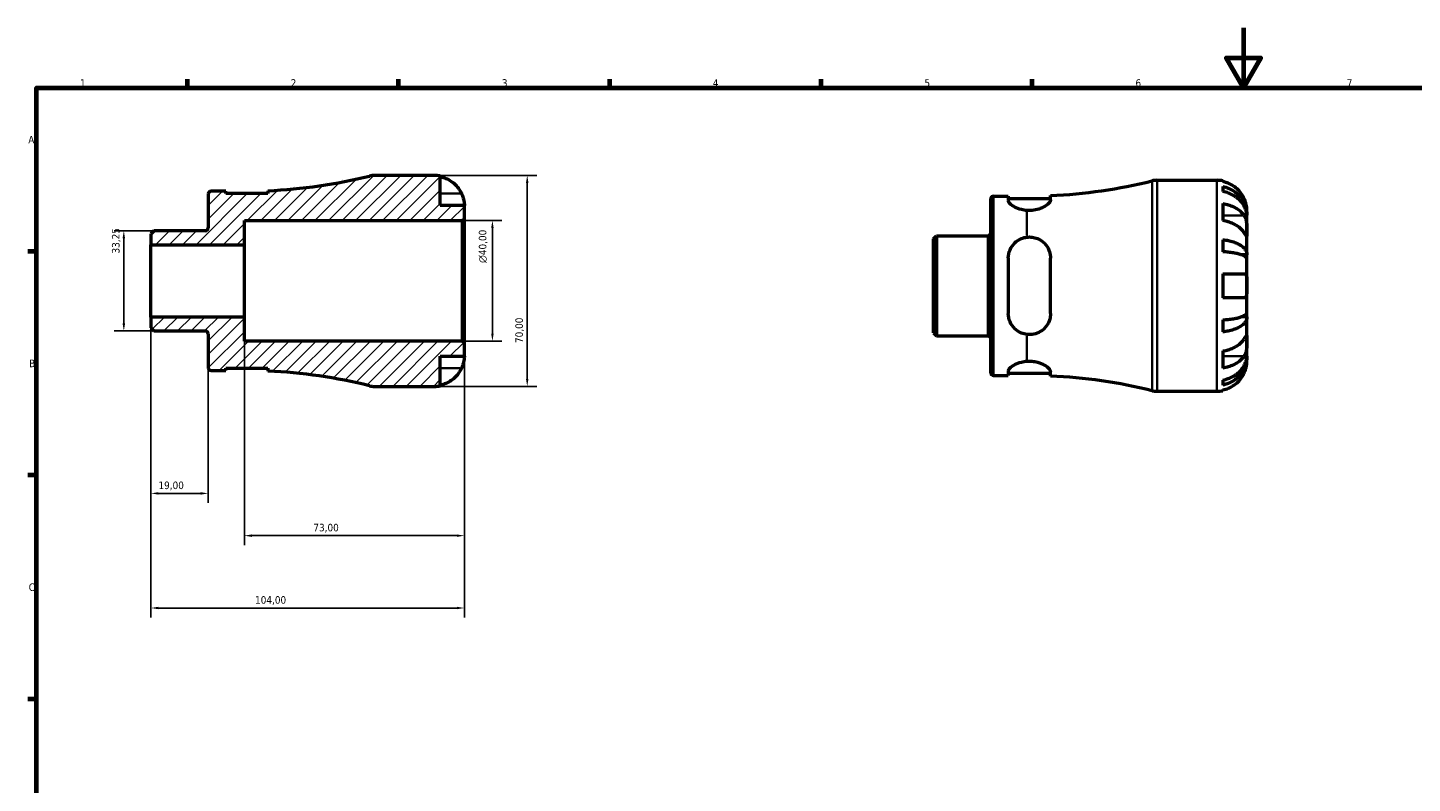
# Model space of a CAD drawing. Header units: millimetres. Extents: x 0 to 905, y 0 to 594.
# Tile 3 of 5: x 17 to 477, y 343 to 594. Entities that reach past the tile are written whole.
import ezdxf

# ---------------------------------------------------------------- set-up
doc = ezdxf.new("R2010")
doc.units = ezdxf.units.MM
for name, color, linetype, lineweight in [('Border (ISO)', 7, 'Continuous', 70), ('Dimension (ISO)', 7, 'Continuous', 25), ('Hatch (ISO)', 7, 'Continuous', 18), ('Visible (ISO)', 7, 'Continuous', 50), ('Visible Narrow (ISO)', 7, 'Continuous', 35)]:
    doc.layers.add(name, color=color, linetype=linetype, lineweight=lineweight)
doc.styles.add('Note Text (ISO)', font='tahoma.ttf')
doc.dimstyles.new('Default (ISO)', dxfattribs={"dimtxt": 2.5, "dimasz": 2.5, "dimexe": 3.175, "dimexo": 0, "dimgap": 0.762, "dimtad": 1, "dimrnd": 1e-08, "dimzin": 0, "dimtxsty": 'Note Text (ISO)', "dimcen": 0.09, "dimdle": 10, "dimclrd": 256, "dimclre": 256, "dimclrt": 232, "dimazin": 0, "dimtfac": 1.40208, "dimtmove": 0, "dimatfit": 3, "dimfxl": 1, "dimtolj": 1, "dimtzin": 0, "dimlwd": -1, "dimlwe": -1, "dimarcsym": 0})

# ---------------------------------------------------------------- blocks, each defined once
blk = doc.blocks.new('Borders Default Border')
at = {"layer": 'Border (ISO)'}
for p, q in [((70.08, 574), (70.08, 576.9)), ((140.17, 574), (140.17, 576.9)), ((210.25, 574), (210.25, 576.9)), ((280.33, 574), (280.33, 576.9)), ((350.42, 574), (350.42, 576.9)), ((20, 519.75), (17.1, 519.75)), ((20, 445.5), (17.1, 445.5)), ((20, 371.25), (17.1, 371.25))]:
    blk.add_line(p, q, dxfattribs=at)
at = {"layer": 'Border (ISO)', "flags": 128}
for points in [[(420.5, 594), (420.5, 574), (414.73, 584), (426.27, 584), (420.5, 574)], [(20, 20), (20, 574), (821, 574), (821, 20), (20, 20)]]:
    blk.add_lwpolyline(points, dxfattribs=at)
at = {"layer": 'Border (ISO)', "color": 232, "true_color": 0xca0064, "char_height": 2.5, "attachment_point": 7, "style": 'Note Text (ISO)'}
for s, insert in [('1', (34.48, 574.4)), ('2', (104.37, 574.4)), ('3', (174.43, 574.35)), ('4', (244.42, 574.4)), ('5', (314.64, 574.35)), ('6', (384.66, 574.35)), ('7', (454.77, 574.4)), ('A', (17.29, 555.62)), ('B', (17.59, 481.37)), ('C', (17.43, 407.08))]:
    blk.add_mtext(s, dxfattribs=dict(at, insert=insert))
blk = doc.blocks.new('*D7')
at = {"layer": 'Defpoints', "color": 0, "transparency": 16777216}
for p in [(49, 526.62), (59, 526.62), (59, 493.38)]:
    blk.add_point(p, dxfattribs=at)
at = {"layer": 'Dimension (ISO)', "transparency": 16777216}
for p, q in [((59, 526.62), (45.82, 526.62)), ((49, 495.88), (49, 524.12)), ((59, 493.38), (45.82, 493.38))]:
    blk.add_line(p, q, dxfattribs=at)
for points in [[(48.58, 524.12), (49.41, 524.12), (49, 526.62)], [(48.58, 495.88), (49.41, 495.88), (49, 493.38)]]:
    blk.add_solid(points, dxfattribs=at)
at = {"layer": 'Dimension (ISO)', "color": 232, "true_color": 0xca0064, "transparency": 16777216, "insert": (45.06, 519.08), "char_height": 2.5, "attachment_point": 1, "rotation": 90, "style": 'Note Text (ISO)'}
blk.add_mtext('\\A1;33,25', dxfattribs=at)
blk = doc.blocks.new('*D8')
at = {"layer": 'Defpoints', "color": 0, "transparency": 16777216}
for p in [(89, 498), (162, 489.3), (89, 425.47)]:
    blk.add_point(p, dxfattribs=at)
at = {"layer": 'Dimension (ISO)', "transparency": 16777216}
for p, q in [((89, 498), (89, 422.29)), ((162, 489.3), (162, 422.29)), ((159.5, 425.47), (91.5, 425.47))]:
    blk.add_line(p, q, dxfattribs=at)
for points in [[(91.5, 425.89), (91.5, 425.05), (89, 425.47)], [(159.5, 425.89), (159.5, 425.05), (162, 425.47)]]:
    blk.add_solid(points, dxfattribs=at)
at = {"layer": 'Dimension (ISO)', "color": 232, "true_color": 0xca0064, "transparency": 16777216, "insert": (111.88, 429.41), "char_height": 2.5, "attachment_point": 1, "style": 'Note Text (ISO)'}
blk.add_mtext('\\A1;73,00', dxfattribs=at)
blk = doc.blocks.new('*D9')
at = {"layer": 'Defpoints', "color": 0, "transparency": 16777216}
for p in [(161.3, 530), (171.3, 530), (161.3, 490)]:
    blk.add_point(p, dxfattribs=at)
at = {"layer": 'Dimension (ISO)', "transparency": 16777216}
for p, q in [((161.3, 530), (174.47, 530)), ((171.3, 492.5), (171.3, 527.5)), ((161.3, 490), (174.47, 490))]:
    blk.add_line(p, q, dxfattribs=at)
for points in [[(170.88, 527.5), (171.72, 527.5), (171.3, 530)], [(170.88, 492.5), (171.72, 492.5), (171.3, 490)]]:
    blk.add_solid(points, dxfattribs=at)
at = {"layer": 'Dimension (ISO)', "color": 232, "true_color": 0xca0064, "transparency": 16777216, "insert": (166.78, 515.94), "char_height": 2.5, "attachment_point": 1, "rotation": 90, "style": 'Note Text (ISO)'}
blk.add_mtext('\\A1;\\fAIGDT|b0|i0;\\H2.5000;\\ln\\fTahoma|b0|i0;\\H2.5000;40,00', dxfattribs=at)
blk = doc.blocks.new('*D10')
at = {"layer": 'Defpoints', "color": 0, "transparency": 16777216}
for p in [(152, 545), (152, 475), (182.85, 475)]:
    blk.add_point(p, dxfattribs=at)
at = {"layer": 'Dimension (ISO)', "transparency": 16777216}
for p, q in [((152, 545), (186.02, 545)), ((182.85, 542.5), (182.85, 477.5)), ((152, 475), (186.02, 475))]:
    blk.add_line(p, q, dxfattribs=at)
for points in [[(182.43, 542.5), (183.26, 542.5), (182.85, 545)], [(182.43, 477.5), (183.26, 477.5), (182.85, 475)]]:
    blk.add_solid(points, dxfattribs=at)
at = {"layer": 'Dimension (ISO)', "color": 232, "true_color": 0xca0064, "transparency": 16777216, "insert": (178.91, 489.38), "char_height": 2.5, "attachment_point": 1, "rotation": 90, "style": 'Note Text (ISO)'}
blk.add_mtext('\\A1;70,00', dxfattribs=at)
blk = doc.blocks.new('*D12')
at = {"layer": 'Defpoints', "color": 0, "transparency": 16777216}
for p in [(58, 498), (77, 481.17), (58, 439.49)]:
    blk.add_point(p, dxfattribs=at)
at = {"layer": 'Dimension (ISO)', "transparency": 16777216}
for p, q in [((58, 498), (58, 436.32)), ((77, 481.17), (77, 436.32)), ((74.5, 439.49), (60.5, 439.49))]:
    blk.add_line(p, q, dxfattribs=at)
for points in [[(60.5, 439.91), (60.5, 439.08), (58, 439.49)], [(74.5, 439.91), (74.5, 439.08), (77, 439.49)]]:
    blk.add_solid(points, dxfattribs=at)
at = {"layer": 'Dimension (ISO)', "color": 232, "true_color": 0xca0064, "transparency": 16777216, "insert": (60.48, 443.43), "char_height": 2.5, "attachment_point": 1, "style": 'Note Text (ISO)'}
blk.add_mtext('\\A1;19,00', dxfattribs=at)
blk = doc.blocks.new('*D13')
at = {"layer": 'Defpoints', "color": 0, "transparency": 16777216}
for p in [(58, 498), (162, 489.3), (58, 401.47)]:
    blk.add_point(p, dxfattribs=at)
at = {"layer": 'Dimension (ISO)', "transparency": 16777216}
for p, q in [((58, 498), (58, 398.3)), ((162, 489.3), (162, 398.3)), ((159.5, 401.47), (60.5, 401.47))]:
    blk.add_line(p, q, dxfattribs=at)
for points in [[(60.5, 401.89), (60.5, 401.05), (58, 401.47)], [(159.5, 401.89), (159.5, 401.05), (162, 401.47)]]:
    blk.add_solid(points, dxfattribs=at)
at = {"layer": 'Dimension (ISO)', "color": 232, "true_color": 0xca0064, "transparency": 16777216, "insert": (92.54, 405.4), "char_height": 2.5, "attachment_point": 1, "style": 'Note Text (ISO)'}
blk.add_mtext('\\A1;104,00', dxfattribs=at)

msp = doc.modelspace()

# ---------------------------------------------------------------- hatches: boundary and pattern name
at = {"layer": 'Hatch (ISO)'}
h = msp.add_hatch(dxfattribs=at)
h.set_pattern_fill('ANSI31', color=256, scale=25.4, style=0)
h.set_pattern_definition([(45, (0, 0), (-2.245064, 2.245064), [])])
edge = h.paths.add_edge_path()
edge.add_line((57.999, 494.373), (58.996, 493.375))
edge.add_line((58.996, 493.375), (76.074, 493.375))
edge.add_ellipse((76.074, 492.45), major_axis=(0, 0.925), ratio=1, start_angle=270, end_angle=360, ccw=False)
edge.add_line((76.999, 492.45), (76.999, 481.175))
edge.add_ellipse((77.924, 481.175), major_axis=(-0.925, 0), ratio=1, start_angle=0, end_angle=90)
edge.add_line((77.924, 480.25), (82.824, 480.25))
edge.add_line((82.824, 480.25), (82.824, 481.05))
edge.add_line((82.824, 481.05), (96.824, 481.05))
edge.add_line((96.824, 481.05), (96.824, 480.073))
edge.add_ellipse((88.999, 306.894), major_axis=(7.825, 173.179), ratio=1, start_angle=348.72878, end_angle=360, ccw=False)
edge.add_ellipse((132.198, 482), major_axis=(-1.677, -6.796), ratio=1, start_angle=0, end_angle=13.85834)
edge.add_line((132.198, 475), (151.999, 475))
edge.add_ellipse((151.999, 485), major_axis=(0, -10), ratio=1, start_angle=0, end_angle=11.53696)
edge.add_line((153.999, 475.202), (153.999, 485))
edge.add_line((153.999, 485), (161.999, 485))
edge.add_line((161.999, 485), (161.999, 489.3))
edge.add_line((161.999, 489.3), (161.299, 490))
edge.add_line((161.299, 490), (88.999, 490))
edge.add_line((88.999, 490), (88.999, 498))
edge.add_line((88.999, 498), (57.999, 498))
edge.add_line((57.999, 498), (57.999, 494.373))
edge = h.paths.add_edge_path()
edge.add_line((58.996, 526.625), (57.999, 525.627))
edge.add_line((57.999, 525.627), (57.999, 522))
edge.add_line((57.999, 522), (88.999, 522))
edge.add_line((88.999, 522), (88.999, 530))
edge.add_line((88.999, 530), (161.299, 530))
edge.add_line((161.299, 530), (161.999, 530.7))
edge.add_line((161.999, 530.7), (161.999, 535))
edge.add_line((161.999, 535), (153.999, 535))
edge.add_line((153.999, 535), (153.999, 544.798))
edge.add_ellipse((151.999, 535), major_axis=(2, 9.798), ratio=1, start_angle=0, end_angle=11.53696)
edge.add_line((151.999, 545), (132.198, 545))
edge.add_ellipse((132.198, 538), major_axis=(0, 7), ratio=1, start_angle=0, end_angle=13.85834)
edge.add_ellipse((88.999, 713.106), major_axis=(41.523, -168.31), ratio=1, start_angle=348.72878, end_angle=360, ccw=False)
edge.add_line((96.824, 539.927), (96.824, 538.95))
edge.add_line((96.824, 538.95), (82.824, 538.95))
edge.add_line((82.824, 538.95), (82.824, 539.75))
edge.add_line((82.824, 539.75), (77.924, 539.75))
edge.add_ellipse((77.924, 538.825), major_axis=(0, 0.925), ratio=1, start_angle=0, end_angle=90)
edge.add_line((76.999, 538.825), (76.999, 527.55))
edge.add_ellipse((76.074, 527.549), major_axis=(0.925, 0), ratio=1, start_angle=270, end_angle=360, ccw=False)
edge.add_line((76.074, 526.625), (58.996, 526.625))

# ---------------------------------------------------------------- linework, layer by layer
at = {"layer": 'Visible (ISO)'}
for p, q in [((151.999, 545), (132.198, 545)), ((153.999, 535), (153.999, 544.798)), ((391.853, 543.366), (411.654, 543.366)), ((413.654, 543.164), (413.654, 542.933)), ((76.999, 538.825), (76.999, 527.549)), ((82.824, 539.75), (77.924, 539.75)), ((82.824, 538.95), (82.824, 539.75)), ((96.824, 538.95), (82.824, 538.95)), ((96.824, 539.927), (96.824, 538.95)), ((337.579, 538.116), (342.479, 538.116)), ((342.479, 538.116), (342.479, 536.658)), ((356.479, 536.843), (356.479, 538.293)), ((413.654, 541.283), (413.654, 539.622)), ((161.999, 535), (153.999, 535)), ((161.999, 530.7), (161.999, 535)), ((336.654, 479.541), (336.654, 537.191)), ((342.479, 537.316), (356.479, 537.316)), ((413.654, 535.637), (413.654, 529.98)), ((421.654, 531.757), (421.654, 533.366)), ((88.999, 522), (88.999, 530)), ((88.999, 530), (161.299, 530)), ((161.299, 530), (161.999, 530.7)), ((161.299, 530), (161.299, 490)), ((161.999, 489.3), (161.999, 530.7)), ((421.654, 531.757), (421.629, 531.757)), ((421.654, 531.145), (421.654, 531.757)), ((421.654, 526.043), (421.654, 531.145)), ((58.996, 526.625), (57.999, 525.627)), ((57.999, 525.627), (57.999, 522)), ((76.074, 526.625), (58.996, 526.625)), ((317.654, 523.993), (318.651, 524.99)), ((317.654, 492.739), (317.654, 523.993)), ((318.651, 524.99), (335.729, 524.99)), ((318.651, 524.99), (318.651, 491.741)), ((421.654, 518.667), (421.654, 526.043)), ((57.999, 522), (88.999, 522)), ((57.999, 498), (57.999, 522)), ((88.999, 498), (88.999, 522)), ((413.654, 523.661), (413.654, 519.652)), ((342.479, 517.566), (342.479, 499.166)), ((356.479, 499.166), (356.479, 517.566)), ((421.654, 518.667), (419.745, 518.667)), ((421.654, 517.189), (421.654, 518.667)), ((421.654, 508.366), (421.654, 517.189)), ((413.654, 512.366), (413.654, 504.366)), ((421.654, 499.543), (421.654, 508.366)), ((88.999, 498), (57.999, 498)), ((57.999, 498), (57.999, 494.373)), ((88.999, 490), (88.999, 498)), ((413.654, 497.079), (413.654, 493.071)), ((421.654, 498.065), (419.745, 498.065)), ((421.654, 498.065), (421.654, 499.543)), ((421.654, 490.688), (421.654, 498.065)), ((57.999, 494.373), (58.996, 493.375)), ((58.996, 493.375), (76.074, 493.375)), ((76.999, 492.45), (76.999, 481.175)), ((317.654, 492.739), (318.651, 491.741)), ((318.651, 491.741), (335.729, 491.741)), ((161.299, 490), (88.999, 490)), ((161.999, 489.3), (161.299, 490)), ((161.999, 485), (161.999, 489.3)), ((421.654, 485.587), (421.654, 490.688)), ((153.999, 475.202), (153.999, 485)), ((153.999, 485), (161.999, 485)), ((413.654, 486.751), (413.654, 481.095)), ((421.654, 484.975), (421.629, 484.975)), ((421.654, 484.975), (421.654, 485.587)), ((421.654, 483.366), (421.654, 484.975)), ((77.924, 480.25), (82.824, 480.25)), ((82.824, 480.25), (82.824, 481.05)), ((82.824, 481.05), (96.824, 481.05)), ((96.824, 481.05), (96.824, 480.073)), ((337.579, 478.616), (342.479, 478.616)), ((342.479, 480.074), (342.479, 478.616)), ((342.479, 479.416), (356.479, 479.416)), ((356.479, 478.439), (356.479, 479.888)), ((132.198, 475), (151.999, 475)), ((391.853, 473.366), (411.654, 473.366)), ((413.654, 477.109), (413.654, 475.449)), ((413.654, 473.799), (413.654, 473.568))]:
    msp.add_line(p, q, dxfattribs=at)
for centre, radius, start, end in [((88.999, 713.106), 173.356, 272.58711, 283.85834), ((132.198, 538), 7, 90, 103.85834), ((151.999, 535), 10, 78.46304, 90), ((348.654, 711.472), 173.356, 272.58711, 283.85834), ((391.853, 536.366), 7, 90, 103.85834), ((411.654, 533.366), 10, 78.46304, 90), ((77.924, 538.825), 0.925, 90, 180), ((337.579, 537.191), 0.925, 90, 180), ((76.074, 527.549), 0.925, 270, 0), ((335.729, 525.915), 0.925, 270, 0), ((76.074, 492.45), 0.925, 0, 90), ((335.729, 490.816), 0.925, 0, 90), ((77.924, 481.175), 0.925, 180, 270), ((88.999, 306.894), 173.356, 76.14166, 87.41289), ((337.579, 479.541), 0.925, 180, 270), ((348.654, 305.26), 173.356, 76.14166, 87.41289), ((132.198, 482), 7, 256.14166, 270), ((151.999, 485), 10, 270, 281.53696), ((391.853, 480.366), 7, 256.14166, 270), ((411.654, 483.366), 10, 270, 281.53696)]:
    msp.add_arc(centre, radius, start, end, dxfattribs=at)
for points, knots in [([(153.999, 544.567), (154.638, 544.436), (155.262, 544.239), (156.385, 543.772), (156.984, 543.456), (158.102, 542.706), (158.621, 542.271), (159.495, 541.394), (159.93, 540.87), (160.586, 539.883), (160.834, 539.438), (161.039, 539)], [0.18972425, 0.18972425, 0.18972425, 0.18972425, 0.36926522, 0.36926522, 0.55452014, 0.55452014, 0.73977506, 0.73977506, 0.92607912, 0.92607912, 1.06568045, 1.06568045, 1.06568045, 1.06568045]), ([(420.694, 537.366), (420.489, 537.804), (420.241, 538.249), (419.585, 539.235), (419.15, 539.759), (418.276, 540.637), (417.757, 541.072), (416.639, 541.822), (416.04, 542.138), (414.917, 542.604), (414.293, 542.802), (413.654, 542.933)], [4.90264375, 4.90264375, 4.90264375, 4.90264375, 5.04224508, 5.04224508, 5.22854914, 5.22854914, 5.41380406, 5.41380406, 5.59905898, 5.59905898, 5.77859995, 5.77859995, 5.77859995, 5.77859995]), ([(161.039, 539), (161.108, 538.853), (161.173, 538.706), (161.334, 538.32), (161.423, 538.083), (161.589, 537.592), (161.663, 537.341), (161.815, 536.743), (161.876, 536.414), (161.967, 535.779), (161.985, 535.501), (162.001, 535.105), (161.999, 535), (161.999, 535)], [-0.64008532, -0.64008532, -0.64008532, -0.64008532, -0.59222185, -0.59222185, -0.51595037, -0.51595037, -0.43235608, -0.43235608, -0.30863031, -0.30863031, -0.15844955, -0.15844955, 0, 0, 0, 0]), ([(413.654, 541.283), (414.295, 541.155), (414.921, 540.964), (416.046, 540.513), (416.645, 540.208), (417.764, 539.483), (418.283, 539.063), (419.156, 538.215), (419.59, 537.711), (420.339, 536.623), (420.653, 536.041), (421.127, 534.932), (421.329, 534.302), (421.593, 533.015), (421.654, 532.359), (421.654, 531.757)], [0.1897184, 0.1897184, 0.1897184, 0.1897184, 0.3698032, 0.3698032, 0.5549844, 0.5549844, 0.7401655, 0.7401655, 0.9258164, 0.9258164, 1.1114673, 1.1114673, 1.2978252, 1.2978252, 1.484183, 1.484183, 1.484183, 1.484183]), ([(421.654, 531.145), (421.654, 531.68), (421.593, 532.265), (421.329, 533.41), (421.127, 533.97), (420.653, 534.958), (420.339, 535.476), (419.59, 536.443), (419.156, 536.893), (418.283, 537.646), (417.764, 538.021), (416.645, 538.666), (416.046, 538.937), (414.921, 539.339), (414.295, 539.509), (413.654, 539.622)], [4.4593823, 4.4593823, 4.4593823, 4.4593823, 4.6457401, 4.6457401, 4.832098, 4.832098, 5.0177489, 5.0177489, 5.2033998, 5.2033998, 5.388581, 5.388581, 5.5737621, 5.5737621, 5.753847, 5.753847, 5.753847, 5.753847]), ([(348.654, 533.35), (348.029, 533.398), (347.403, 533.502), (345.976, 533.866), (345.218, 534.173), (343.972, 534.827), (343.415, 535.227), (342.668, 535.994), (342.479, 536.36), (342.479, 536.658)], [0.0816161, 0.0816161, 0.0816161, 0.0816161, 0.2659237, 0.2659237, 0.5318473, 0.5318473, 0.8207988, 0.8207988, 1.1097502, 1.1097502, 1.1097502, 1.1097502]), ([(356.479, 536.843), (356.479, 536.834), (356.479, 536.826), (356.471, 536.614), (356.381, 536.387), (355.99, 535.814), (355.623, 535.455), (354.596, 534.709), (353.903, 534.322), (352.429, 533.752), (351.693, 533.547), (350.167, 533.32), (349.409, 533.292), (348.654, 533.35)], [-1.2447743, -1.2447743, -1.2447743, -1.2447743, -1.2361828, -1.2361828, -1.0407462, -1.0407462, -0.7723354, -0.7723354, -0.4726208, -0.4726208, -0.2286946, -0.2286946, -0.0000316, -0.0000316, -0.0000316, -0.0000316]), ([(413.654, 535.637), (414.293, 535.544), (414.917, 535.405), (416.04, 535.075), (416.639, 534.852), (417.757, 534.321), (418.276, 534.013), (419.15, 533.393), (419.585, 533.022), (420.241, 532.325), (420.489, 532.01), (420.694, 531.7)], [0.18972425, 0.18972425, 0.18972425, 0.18972425, 0.36926522, 0.36926522, 0.55452014, 0.55452014, 0.73977506, 0.73977506, 0.92607912, 0.92607912, 1.06568045, 1.06568045, 1.06568045, 1.06568045]), ([(421.654, 533.366), (421.654, 533.366), (421.654, 533.409), (421.651, 533.586), (421.647, 533.728), (421.615, 534.176), (421.578, 534.52), (421.448, 535.196), (421.379, 535.488), (421.222, 536.027), (421.144, 536.265), (420.964, 536.751), (420.862, 536.999), (420.732, 537.284), (420.713, 537.325), (420.694, 537.366)], [-2.77804136, -2.77804136, -2.77804136, -2.77804136, -2.67672151, -2.67672151, -2.56558131, -2.56558131, -2.40960112, -2.40960112, -2.30519389, -2.30519389, -2.22617552, -2.22617552, -2.14450488, -2.14450488, -2.1308178, -2.1308178, -2.1308178, -2.1308178]), ([(420.694, 526.043), (420.489, 526.353), (420.241, 526.668), (419.585, 527.365), (419.15, 527.736), (418.276, 528.357), (417.757, 528.664), (416.639, 529.195), (416.04, 529.418), (414.917, 529.748), (414.293, 529.887), (413.654, 529.98)], [4.90264375, 4.90264375, 4.90264375, 4.90264375, 5.04224508, 5.04224508, 5.22854914, 5.22854914, 5.41380406, 5.41380406, 5.59905898, 5.59905898, 5.77859995, 5.77859995, 5.77859995, 5.77859995]), ([(420.694, 531.7), (420.752, 531.612), (420.809, 531.52), (420.97, 531.226), (421.067, 531.011), (421.243, 530.536), (421.319, 530.277), (421.471, 529.622), (421.531, 529.221), (421.621, 528.313), (421.64, 527.816), (421.656, 526.862), (421.654, 526.418), (421.654, 526.043)], [-0.64434498, -0.64434498, -0.64434498, -0.64434498, -0.60308586, -0.60308586, -0.52007987, -0.52007987, -0.43273909, -0.43273909, -0.31000661, -0.31000661, -0.15868997, -0.15868997, 0, 0, 0, 0]), ([(342.479, 517.566), (342.479, 518.482), (342.668, 519.441), (343.415, 521.19), (343.972, 521.98), (345.218, 523.181), (345.976, 523.694), (347.403, 524.281), (348.029, 524.443), (348.654, 524.517)], [1.068423, 1.068423, 1.068423, 1.068423, 1.3573744, 1.3573744, 1.6463258, 1.6463258, 1.9122495, 1.9122495, 2.0965571, 2.0965571, 2.0965571, 2.0965571]), ([(348.654, 524.517), (349.24, 524.587), (349.831, 524.582), (351.033, 524.42), (351.627, 524.256), (353.054, 523.657), (353.821, 523.13), (355.106, 521.831), (355.619, 521.053), (356.242, 519.515), (356.413, 518.785), (356.474, 517.878), (356.479, 517.722), (356.479, 517.566)], [-1.4114267, -1.4114267, -1.4114267, -1.4114267, -1.2332088, -1.2332088, -1.0445969, -1.0445969, -0.7517034, -0.7517034, -0.451668, -0.451668, -0.2125726, -0.2125726, -0.1632526, -0.1632526, -0.1632526, -0.1632526]), ([(421.654, 526.043), (421.654, 525.834), (421.654, 525.649), (421.652, 525.321), (421.65, 525.185), (421.632, 524.944), (421.611, 524.873), (421.524, 524.871), (421.461, 524.933), (421.305, 525.135), (421.228, 525.245), (421.05, 525.507), (420.951, 525.656), (420.794, 525.893), (420.745, 525.967), (420.694, 526.043)], [0, 0, 0, 0, 0.08884908, 0.08884908, 0.18379648, 0.18379648, 0.31419699, 0.31419699, 0.43784665, 0.43784665, 0.52411276, 0.52411276, 0.60765264, 0.60765264, 0.6434969, 0.6434969, 0.6434969, 0.6434969]), ([(413.654, 523.661), (414.295, 523.594), (414.921, 523.494), (416.046, 523.257), (416.645, 523.097), (417.764, 522.717), (418.283, 522.497), (419.156, 522.053), (419.59, 521.788), (420.339, 521.218), (420.653, 520.913), (421.127, 520.331), (421.329, 520.001), (421.593, 519.327), (421.654, 518.982), (421.654, 518.667)], [0.1897184, 0.1897184, 0.1897184, 0.1897184, 0.3698032, 0.3698032, 0.5549844, 0.5549844, 0.7401655, 0.7401655, 0.9258164, 0.9258164, 1.1114673, 1.1114673, 1.2978252, 1.2978252, 1.484183, 1.484183, 1.484183, 1.484183]), ([(421.654, 517.189), (421.654, 517.344), (421.593, 517.514), (421.329, 517.847), (421.127, 518.01), (420.653, 518.297), (420.339, 518.447), (419.59, 518.729), (419.156, 518.859), (418.283, 519.078), (417.764, 519.187), (416.645, 519.374), (416.046, 519.453), (414.921, 519.57), (414.295, 519.619), (413.654, 519.652)], [4.4593823, 4.4593823, 4.4593823, 4.4593823, 4.6457401, 4.6457401, 4.832098, 4.832098, 5.0177489, 5.0177489, 5.2033998, 5.2033998, 5.388581, 5.388581, 5.5737621, 5.5737621, 5.753847, 5.753847, 5.753847, 5.753847]), ([(413.654, 512.366), (414.293, 512.366), (414.917, 512.366), (416.04, 512.366), (416.639, 512.366), (417.757, 512.366), (418.276, 512.366), (419.15, 512.366), (419.585, 512.366), (420.241, 512.366), (420.489, 512.366), (420.694, 512.366)], [0.18972425, 0.18972425, 0.18972425, 0.18972425, 0.36926522, 0.36926522, 0.55452014, 0.55452014, 0.73977506, 0.73977506, 0.92607912, 0.92607912, 1.06568045, 1.06568045, 1.06568045, 1.06568045]), ([(420.694, 512.366), (420.763, 512.366), (420.828, 512.358), (420.989, 512.315), (421.078, 512.267), (421.244, 512.119), (421.318, 512.016), (421.47, 511.693), (421.531, 511.445), (421.622, 510.79), (421.64, 510.368), (421.656, 509.417), (421.654, 508.894), (421.654, 508.366)], [-0.64008532, -0.64008532, -0.64008532, -0.64008532, -0.59222185, -0.59222185, -0.51595037, -0.51595037, -0.43235608, -0.43235608, -0.30863031, -0.30863031, -0.15844955, -0.15844955, 0, 0, 0, 0]), ([(421.654, 508.366), (421.654, 508.028), (421.654, 507.692), (421.651, 507.006), (421.647, 506.663), (421.615, 505.898), (421.578, 505.509), (421.448, 504.988), (421.379, 504.818), (421.222, 504.588), (421.144, 504.513), (420.964, 504.405), (420.862, 504.375), (420.732, 504.366), (420.713, 504.366), (420.694, 504.366)], [-2.77804136, -2.77804136, -2.77804136, -2.77804136, -2.67672151, -2.67672151, -2.56558131, -2.56558131, -2.40960112, -2.40960112, -2.30519389, -2.30519389, -2.22617552, -2.22617552, -2.14450488, -2.14450488, -2.1308178, -2.1308178, -2.1308178, -2.1308178]), ([(420.694, 504.366), (420.489, 504.366), (420.241, 504.366), (419.585, 504.366), (419.15, 504.366), (418.276, 504.366), (417.757, 504.366), (416.639, 504.366), (416.04, 504.366), (414.917, 504.366), (414.293, 504.366), (413.654, 504.366)], [4.90264375, 4.90264375, 4.90264375, 4.90264375, 5.04224508, 5.04224508, 5.22854914, 5.22854914, 5.41380406, 5.41380406, 5.59905898, 5.59905898, 5.77859995, 5.77859995, 5.77859995, 5.77859995]), ([(348.654, 492.215), (348.029, 492.289), (347.403, 492.451), (345.976, 493.037), (345.218, 493.551), (343.972, 494.751), (343.415, 495.542), (342.668, 497.29), (342.479, 498.25), (342.479, 499.166)], [0.0816161, 0.0816161, 0.0816161, 0.0816161, 0.2659237, 0.2659237, 0.5318473, 0.5318473, 0.8207988, 0.8207988, 1.1097502, 1.1097502, 1.1097502, 1.1097502]), ([(356.479, 499.166), (356.479, 499.138), (356.479, 499.111), (356.471, 498.462), (356.381, 497.852), (355.99, 496.464), (355.623, 495.712), (354.596, 494.301), (353.903, 493.659), (352.429, 492.771), (351.693, 492.477), (350.167, 492.159), (349.409, 492.125), (348.654, 492.215)], [-1.2447743, -1.2447743, -1.2447743, -1.2447743, -1.2361828, -1.2361828, -1.0407462, -1.0407462, -0.7723354, -0.7723354, -0.4726208, -0.4726208, -0.2286946, -0.2286946, -0.0000316, -0.0000316, -0.0000316, -0.0000316]), ([(413.654, 497.079), (414.295, 497.112), (414.921, 497.162), (416.046, 497.278), (416.645, 497.357), (417.764, 497.545), (418.283, 497.653), (419.156, 497.872), (419.59, 498.003), (420.339, 498.284), (420.653, 498.435), (421.127, 498.722), (421.329, 498.885), (421.593, 499.217), (421.654, 499.387), (421.654, 499.543)], [0.1897184, 0.1897184, 0.1897184, 0.1897184, 0.3698032, 0.3698032, 0.5549844, 0.5549844, 0.7401655, 0.7401655, 0.9258164, 0.9258164, 1.1114673, 1.1114673, 1.2978252, 1.2978252, 1.484183, 1.484183, 1.484183, 1.484183]), ([(421.654, 498.065), (421.654, 497.749), (421.593, 497.405), (421.329, 496.73), (421.127, 496.4), (420.653, 495.819), (420.339, 495.513), (419.59, 494.944), (419.156, 494.679), (418.283, 494.235), (417.764, 494.014), (416.645, 493.634), (416.046, 493.475), (414.921, 493.238), (414.295, 493.138), (413.654, 493.071)], [4.4593823, 4.4593823, 4.4593823, 4.4593823, 4.6457401, 4.6457401, 4.832098, 4.832098, 5.0177489, 5.0177489, 5.2033998, 5.2033998, 5.388581, 5.388581, 5.5737621, 5.5737621, 5.753847, 5.753847, 5.753847, 5.753847]), ([(420.694, 490.688), (420.752, 490.776), (420.809, 490.861), (420.97, 491.104), (421.067, 491.25), (421.243, 491.507), (421.319, 491.616), (421.471, 491.809), (421.531, 491.865), (421.621, 491.852), (421.64, 491.751), (421.656, 491.358), (421.654, 491.062), (421.654, 490.688)], [-0.64434498, -0.64434498, -0.64434498, -0.64434498, -0.60308586, -0.60308586, -0.52007987, -0.52007987, -0.43273909, -0.43273909, -0.31000661, -0.31000661, -0.15868997, -0.15868997, 0, 0, 0, 0]), ([(413.654, 486.751), (414.293, 486.844), (414.917, 486.984), (416.04, 487.314), (416.639, 487.537), (417.757, 488.068), (418.276, 488.375), (419.15, 488.996), (419.585, 489.366), (420.241, 490.064), (420.489, 490.378), (420.694, 490.688)], [0.18972425, 0.18972425, 0.18972425, 0.18972425, 0.36926522, 0.36926522, 0.55452014, 0.55452014, 0.73977506, 0.73977506, 0.92607912, 0.92607912, 1.06568045, 1.06568045, 1.06568045, 1.06568045]), ([(421.654, 490.688), (421.654, 490.479), (421.654, 490.247), (421.652, 489.729), (421.65, 489.442), (421.632, 488.731), (421.611, 488.301), (421.524, 487.459), (421.461, 487.056), (421.305, 486.405), (421.228, 486.15), (421.05, 485.681), (420.951, 485.467), (420.794, 485.188), (420.745, 485.108), (420.694, 485.031)], [0, 0, 0, 0, 0.08884908, 0.08884908, 0.18379648, 0.18379648, 0.31419699, 0.31419699, 0.43784665, 0.43784665, 0.52411276, 0.52411276, 0.60765264, 0.60765264, 0.6434969, 0.6434969, 0.6434969, 0.6434969]), ([(161.999, 485), (161.999, 485), (161.999, 484.957), (161.996, 484.78), (161.992, 484.638), (161.96, 484.19), (161.923, 483.846), (161.793, 483.17), (161.724, 482.877), (161.567, 482.339), (161.489, 482.101), (161.309, 481.615), (161.207, 481.367), (161.077, 481.082), (161.058, 481.041), (161.039, 481)], [-2.77804136, -2.77804136, -2.77804136, -2.77804136, -2.67672151, -2.67672151, -2.56558131, -2.56558131, -2.40960112, -2.40960112, -2.30519389, -2.30519389, -2.22617552, -2.22617552, -2.14450488, -2.14450488, -2.1308178, -2.1308178, -2.1308178, -2.1308178]), ([(342.479, 480.074), (342.479, 480.372), (342.668, 480.738), (343.415, 481.505), (343.972, 481.904), (345.218, 482.559), (345.976, 482.866), (347.403, 483.229), (348.029, 483.334), (348.654, 483.382)], [1.068423, 1.068423, 1.068423, 1.068423, 1.3573744, 1.3573744, 1.6463258, 1.6463258, 1.9122495, 1.9122495, 2.0965571, 2.0965571, 2.0965571, 2.0965571]), ([(348.654, 483.382), (349.24, 483.427), (349.831, 483.42), (351.033, 483.301), (351.627, 483.184), (353.054, 482.78), (353.821, 482.44), (355.106, 481.694), (355.619, 481.286), (356.242, 480.595), (356.413, 480.303), (356.474, 479.991), (356.479, 479.939), (356.479, 479.888)], [-1.4114267, -1.4114267, -1.4114267, -1.4114267, -1.2332088, -1.2332088, -1.0445969, -1.0445969, -0.7517034, -0.7517034, -0.451668, -0.451668, -0.2125726, -0.2125726, -0.1632526, -0.1632526, -0.1632526, -0.1632526]), ([(413.654, 477.109), (414.295, 477.222), (414.921, 477.393), (416.046, 477.795), (416.645, 478.066), (417.764, 478.711), (418.283, 479.085), (419.156, 479.839), (419.59, 480.288), (420.339, 481.256), (420.653, 481.774), (421.127, 482.762), (421.329, 483.322), (421.593, 484.467), (421.654, 485.052), (421.654, 485.587)], [0.1897184, 0.1897184, 0.1897184, 0.1897184, 0.3698032, 0.3698032, 0.5549844, 0.5549844, 0.7401655, 0.7401655, 0.9258164, 0.9258164, 1.1114673, 1.1114673, 1.2978252, 1.2978252, 1.484183, 1.484183, 1.484183, 1.484183]), ([(420.694, 485.031), (420.489, 484.721), (420.241, 484.407), (419.585, 483.709), (419.15, 483.339), (418.276, 482.718), (417.757, 482.411), (416.639, 481.88), (416.04, 481.657), (414.917, 481.327), (414.293, 481.187), (413.654, 481.095)], [4.90264375, 4.90264375, 4.90264375, 4.90264375, 5.04224508, 5.04224508, 5.22854914, 5.22854914, 5.41380406, 5.41380406, 5.59905898, 5.59905898, 5.77859995, 5.77859995, 5.77859995, 5.77859995]), ([(421.654, 484.975), (421.654, 484.373), (421.593, 483.716), (421.329, 482.43), (421.127, 481.8), (420.653, 480.69), (420.339, 480.108), (419.59, 479.021), (419.156, 478.516), (418.283, 477.669), (417.764, 477.249), (416.645, 476.524), (416.046, 476.219), (414.921, 475.767), (414.295, 475.576), (413.654, 475.449)], [4.4593823, 4.4593823, 4.4593823, 4.4593823, 4.6457401, 4.6457401, 4.832098, 4.832098, 5.0177489, 5.0177489, 5.2033998, 5.2033998, 5.388581, 5.388581, 5.5737621, 5.5737621, 5.753847, 5.753847, 5.753847, 5.753847]), ([(420.694, 479.366), (420.763, 479.512), (420.828, 479.66), (420.989, 480.046), (421.078, 480.283), (421.244, 480.774), (421.318, 481.025), (421.47, 481.623), (421.531, 481.951), (421.622, 482.587), (421.64, 482.865), (421.656, 483.261), (421.654, 483.366), (421.654, 483.366)], [-0.64008532, -0.64008532, -0.64008532, -0.64008532, -0.59222185, -0.59222185, -0.51595037, -0.51595037, -0.43235608, -0.43235608, -0.30863031, -0.30863031, -0.15844955, -0.15844955, 0, 0, 0, 0]), ([(161.039, 481), (160.834, 480.562), (160.586, 480.117), (159.93, 479.13), (159.495, 478.606), (158.621, 477.729), (158.102, 477.294), (156.984, 476.544), (156.385, 476.228), (155.262, 475.761), (154.638, 475.564), (153.999, 475.433)], [4.90264375, 4.90264375, 4.90264375, 4.90264375, 5.04224508, 5.04224508, 5.22854914, 5.22854914, 5.41380406, 5.41380406, 5.59905898, 5.59905898, 5.77859995, 5.77859995, 5.77859995, 5.77859995]), ([(413.654, 473.799), (414.293, 473.93), (414.917, 474.127), (416.04, 474.594), (416.639, 474.909), (417.757, 475.66), (418.276, 476.095), (419.15, 476.972), (419.585, 477.496), (420.241, 478.483), (420.489, 478.927), (420.694, 479.366)], [0.18972425, 0.18972425, 0.18972425, 0.18972425, 0.36926522, 0.36926522, 0.55452014, 0.55452014, 0.73977506, 0.73977506, 0.92607912, 0.92607912, 1.06568045, 1.06568045, 1.06568045, 1.06568045])]:
    msp.add_open_spline(points, degree=3, knots=knots, dxfattribs=at)
at = {"layer": 'Visible Narrow (ISO)'}
for p, q in [((390.176, 473.998), (390.176, 542.734)), ((391.853, 542.935), (391.853, 473.797)), ((411.654, 473.797), (411.654, 542.935)), ((160.687, 539), (154.351, 539)), ((337.579, 537.75), (337.579, 478.982)), ((348.654, 525.042), (348.654, 533.003)), ((420.342, 531.7), (414.006, 531.7)), ((335.729, 491.946), (335.729, 524.786)), ((348.654, 483.729), (348.654, 491.69)), ((420.342, 485.031), (414.006, 485.031)), ((160.687, 481), (154.351, 481))]:
    msp.add_line(p, q, dxfattribs=at)

# ---------------------------------------------------------------- block references
msp.add_blockref('Borders Default Border', (0, 0))

# ---------------------------------------------------------------- dimensions: what is measured, and where the dimension line sits
at = {"layer": 'Dimension (ISO)'}
for base, p1, p2, angle, picture, middle in [((182.845, 475), (151.999, 545), (151.999, 475), 90, '*D10', (182.845, 493.5)), ((48.996, 526.625), (58.996, 493.375), (58.996, 526.625), 270, '*D7', (48.996, 523.182)), ((57.999, 439.495), (76.999, 481.175), (57.999, 498), 180, '*D12', (64.499, 439.495)), ((57.999, 401.47), (161.999, 489.3), (57.999, 498), 180, '*D13', (97.499, 401.47)), ((88.999, 425.47), (161.999, 489.3), (88.999, 498), 180, '*D8', (115.999, 425.47))]:
    dim = msp.add_linear_dim(base=base, p1=p1, p2=p2, angle=angle, dimstyle='Default (ISO)', override={"dimdec": 2, "dimtp": 0, "dimtm": 0, "dimtdec": 2, "dimtofl": 0, "dimatfit": 1}, dxfattribs=at)
    dim.commit()
    dim.dimension.update_dxf_attribs({"geometry": picture, "text_midpoint": middle, "dimtype": 160})
dim = msp.add_linear_dim(base=(171.299, 530), p1=(161.299, 490), p2=(161.299, 530), angle=90, text='\\fAIGDT|b0|i0;\\H2.5000;\\ln\\fTahoma|b0|i0;\\H2.5000;<>', dimstyle='Default (ISO)', override={"dimdec": 2, "dimtp": 0, "dimtm": 0, "dimtdec": 2, "dimtofl": 0, "dimatfit": 1}, dxfattribs=at)
dim.commit()
dim.dimension.update_dxf_attribs({"geometry": '*D9', "text_midpoint": (171.299, 521.5), "dimtype": 160})

doc.saveas('drawing.dxf')
